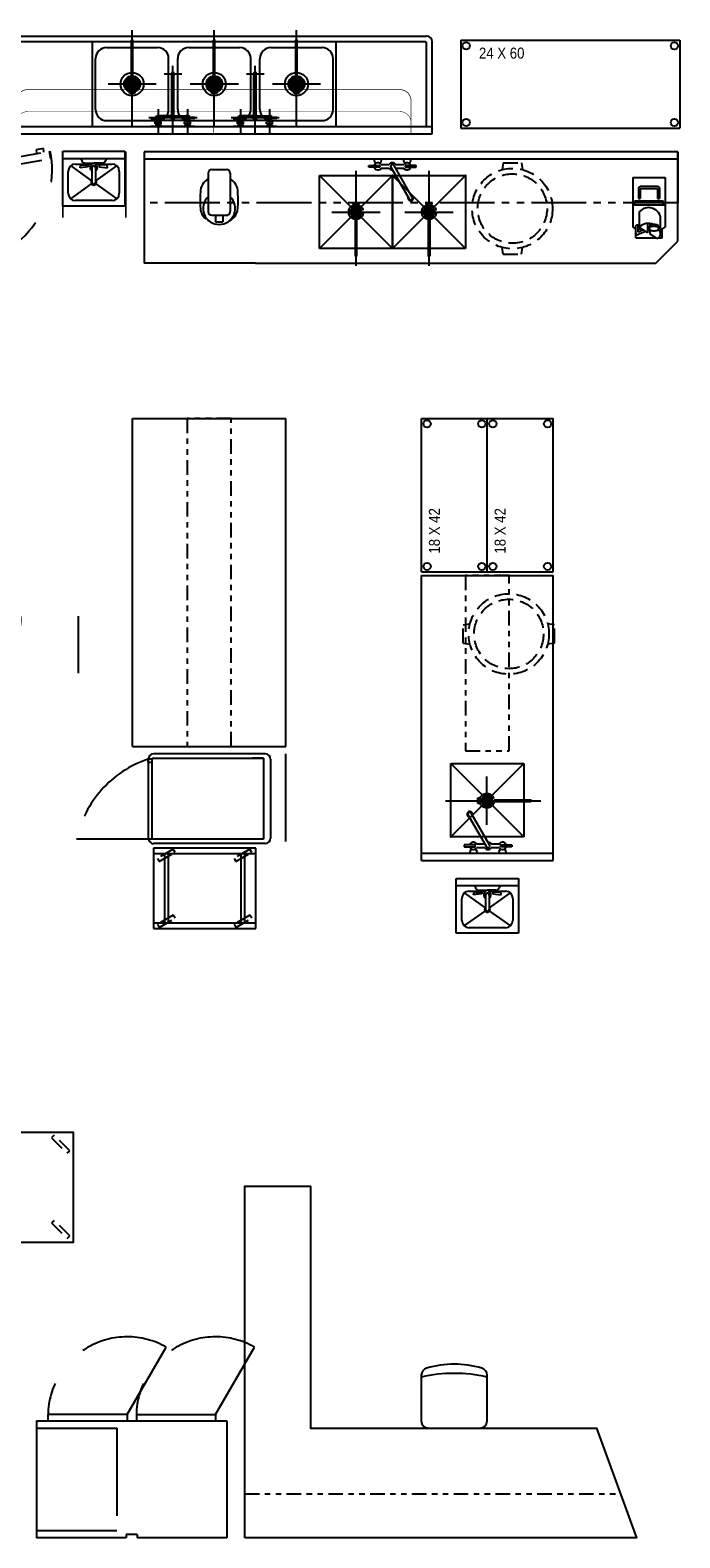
# Model space of a CAD drawing. Header units: inches. Extents: x -119 to 3951, y 0 to 4293.
# Tile 55 of 68: x 3518 to 3696, y 2847 to 3259. Entities that reach past the tile are written whole.
import ezdxf

# ---------------------------------------------------------------- set-up
doc = ezdxf.new("R2010")
doc.units = ezdxf.units.IN
doc.header["$LTSCALE"] = 48
doc.header["$MEASUREMENT"] = 0
for name, pattern in [('A1-DASH', [0.2383, 0.0833, -0.031, 0.031, -0.031, 0.031, -0.031]), ('A2-DASH', [0.5225, 0.3125, -0.042, 0.042, -0.042, 0.042, -0.042]), ('CENTER', [2, 1.25, -0.25, 0.25, -0.25]), ('DASHED', [0.75, 0.5, -0.25]), ('HIDDEN', [0.375, 0.25, -0.125]), ('L-DASH', [0.1249, 0.0833, -0.0416])]:
    doc.linetypes.add(name, pattern=pattern)
for name, color, linetype in [('200', 2, 'CONTINUOUS'), ('201', 2, 'HIDDEN'), ('204', 6, 'CONTINUOUS'), ('205', 1, 'CENTER'), ('206', 1, 'DASHED'), ('206-KCL-DS', 1, 'DASHED'), ('FS-CLRNC', 1, 'DASHED'), ('FS-CURB', 5, 'L-DASH'), ('FS-DSH03', 1, 'L-DASH'), ('FS-DSHA1', 4, 'A1-DASH'), ('FS-DSHA2', 4, 'A2-DASH'), ('FS-EQCTR', 4, 'CONTINUOUS'), ('FS-EQDTL', 8, 'CONTINUOUS'), ('FS-EQPMT', 2, 'CONTINUOUS'), ('FS-EQSTG', 3, 'CONTINUOUS')]:
    doc.layers.add(name, color=color, linetype=linetype)
doc.styles.add('TXT3', font='TXT', dxfattribs={"width": 0.9, "height": 3})

# ---------------------------------------------------------------- blocks, each defined once
blk = doc.blocks.new('AS0973P')
at = {"layer": '200'}
for p, q in [((1.5, -4.06), (23.06, -4.06)), ((0, -5.56), (0, -36.06)), ((24.56, -5.56), (24.56, -36.06)), ((1.5, -37.56), (23.06, -37.56))]:
    blk.add_line(p, q, dxfattribs=at)
for centre, start, end in [((1.5, -5.56), 90, 180), ((23.06, -5.56), 0, 90), ((1.5, -36.06), 180, 270), ((23.06, -36.06), 270, 0)]:
    blk.add_arc(centre, 1.5, start, end, dxfattribs=at)
at = {"layer": '204'}
for p, q in [((1.22, -36.12), (1.22, -6)), ((1.22, -6), (1.22, -9)), ((1.22, -6), (23.34, -6)), ((23.34, -6), (23.34, -36.62)), ((1.22, -36.62), (23.34, -36.62)), ((1.47, -36.56), (1.47, -37.69)), ((1.72, -36.62), (23.34, -36.62)), ((2.28, -37.69), (2.28, -36.62)), ((1.47, -37.69), (2.22, -37.69)), ((2.22, -37.69), (2.28, -37.69))]:
    blk.add_line(p, q, dxfattribs=at)
blk.add_arc((1.72, -36.12), 0.5, 180, 270, dxfattribs=at)
at = {"layer": '206'}
for p, q in [((0, 0), (24.56, 0)), ((23.34, -36.24), (23.34, -57.19))]:
    blk.add_line(p, q, dxfattribs=at)
blk.add_arc((29.56, -28.19), 29.65, 198.6729, 257.8976, dxfattribs=at)
blk = doc.blocks.new('e2d0106p')
at = {"layer": 'FS-DSH03'}
for p, q in [((-12.5, 2.5), (-10.63, 2.81)), ((-12.5, 2.5), (-12.5, -2.5)), ((12.5, 2.5), (10.63, 2.81)), ((12.5, 2.5), (12.5, -2.5)), ((-12.5, -2.5), (-10.63, -2.81)), ((12.5, -2.5), (10.63, -2.81))]:
    blk.add_line(p, q, dxfattribs=at)
for radius in [11, 9.5]:
    blk.add_circle((0, 0), radius, dxfattribs=at)
blk = doc.blocks.new('HC00282P')
at = {"layer": '200'}
for p, q in [((27.38, 0), (0, 0)), ((0, -33.5), (0, 0)), ((27.38, -33.5), (27.38, 0)), ((0, -33.5), (27.38, -33.5)), ((0.75, -35.5), (0.75, -33.5)), ((0.75, -35.5), (26.62, -35.5)), ((2.12, -35.5), (2.12, -36.8)), ((2.12, -36.8), (4.41, -36.8)), ((4.41, -36.8), (4.41, -35.57)), ((26.62, -35.5), (26.62, -33.5))]:
    blk.add_line(p, q, dxfattribs=at)
at = {"layer": '206'}
for p, q in [((26.62, -33.5), (24.65, -33.78)), ((24.65, -33.78), (29.22, -59.85)), ((26.62, -33.5), (31.2, -59.56)), ((31.68, -55.84), (30.69, -55.98)), ((31.96, -57.87), (31.68, -55.84)), ((29.22, -59.85), (31.2, -59.56)), ((31.01, -58), (31.96, -57.87))]:
    blk.add_line(p, q, dxfattribs=at)
blk.add_arc((26.21, -34.69), 25.55, 181.8195, 281.3572, dxfattribs=at)
blk = doc.blocks.new('sk-2020')
at = {"layer": 'FS-EQCTR'}
for p, q in [((-10, -20), (10, 0)), ((-10, 0), (10, -20)), ((-10, -20), (-10, 0)), ((-10, 0), (10, 0)), ((10, 0), (10, -20)), ((10, -20), (-10, -20))]:
    blk.add_line(p, q, dxfattribs=at)
blk.add_point((-10, 0), dxfattribs=at)
blk = doc.blocks.new('F-3253')
at = {"layer": 'FS-EQPMT'}
for p, q in [((-6.5, -2.25), (-6.5, -1.75)), ((-6.5, -1.75), (-3.5, -1.75)), ((-3.5, -2.25), (-6.5, -2.25)), ((-5, 0), (-5, -0.5)), ((-5, -0.5), (-4.55, -1.17)), ((-3.5, -1.75), (-3.5, -2.25)), ((-3.45, -1.17), (-3, -0.5)), ((-3.13, -1.5), (-0.87, -1.5)), ((-3.13, -2.5), (-0.87, -2.5)), ((-3, -0.5), (-3, 0)), ((-0.43, -2.25), (4.57, -10.91)), ((5.43, -10.41), (0.43, -1.75)), ((0.87, -1.5), (3.13, -1.5)), ((0.87, -2.5), (3.13, -2.5)), ((3, 0), (3, -0.5)), ((3, -0.5), (3.45, -1.17)), ((3.5, -1.75), (3.5, -2.25)), ((6.5, -1.75), (3.5, -1.75)), ((3.5, -2.25), (6.5, -2.25)), ((4.55, -1.17), (5, -0.5)), ((5, -0.5), (5, 0)), ((6.5, -2.25), (6.5, -1.75))]:
    blk.add_line(p, q, dxfattribs=at)
for centre, radius, start, end in [((-4, -2), 1, 30, 165.5225), ((-4, -2), 1, 194.4775, 330), ((0, -2), 1, 30, 150), ((0, -2), 1, 210, 270), ((0, -2), 0.5, 30, 210), ((4, -2), 1, 14.4775, 150), ((4, -2), 1, 210, 345.5225), ((5, -10.66), 0.75, 161.8103, 78.1897), ((5, -10.66), 0.5, 210, 30)]:
    blk.add_arc(centre, radius, start, end, dxfattribs=at)
blk = doc.blocks.new('E3A0101P')
at = {"layer": 'FS-EQPMT'}
for p, q in [((-2.005347, 0), (2.005347, 0)), ((-3.005328, -1.005345), (-3.005328, -11.529411)), ((3.010715, -1.005345), (3.010715, -11.529411)), ((-2.005347, -12.534758), (2.005347, -12.534758)), ((-0.999981, -12.534758), (-0.999981, -14.288769)), ((-0.999981, -14.288769), (1.005366, -14.288769)), ((1.005366, -12.534758), (1.005366, -14.288769))]:
    blk.add_line(p, q, dxfattribs=at)
for centre, radius, start, end in [((2.005347, -1.005345), 1.005367, 0, 90), ((-1.128334, -6.160429), 4.011652, 117.899185, 181.376724), ((-2.005347, -1.005345), 1.005345, 90, 180), ((1.128335, -6.160429), 4.006465, 358.629639, 62.039474), ((29.893037, -8.401069), 35.092331, 176.502975, 183.669724), ((0, -10.652409), 4.384534, 133.273285, 46.682129), ((-29.89302, -8.401069), 35.093292, 356.33667, 3.503619), ((-1.128334, -10.390372), 4.008231, 183.671982, 230.638611), ((-2.005347, -11.529411), 0.999981, 180, 270), ((2.005347, -11.529411), 1.005346, 270, 0), ((1.128335, -10.390372), 4.010571, 294.584473, 356.334473), ((-1.128334, -10.390372), 4.008854, 238.47702, 245.421982)]:
    blk.add_arc(centre, radius, start, end, dxfattribs=at)
blk = doc.blocks.new('chair')
at = {"layer": 'FS-EQSTG'}
blk.add_line((6.5, 0), (-7.5, 0), dxfattribs=at)
at = {"layer": 'FS-EQSTG', "color": 3}
for p, q in [((-9.5, -2), (-9.5, -14.53)), ((8.5, -14.53), (8.5, -2))]:
    blk.add_line(p, q, dxfattribs=at)
at = {"layer": 'FS-EQSTG'}
for centre, radius, start, end in [((-7.5, -2), 2, 90, 180), ((6.5, -2), 2, 360, 90), ((-0.5, 26), 41, 257.3196, 282.6804), ((-7.5, -14.53), 2, 180, 254.2259), ((-0.5, 10.25), 27.75, 254.2259, 285.7741), ((6.5, -14.53), 2, 285.7741, 360)]:
    blk.add_arc(centre, radius, start, end, dxfattribs=at)
blk = doc.blocks.new('sk-wmhs')
at = {"layer": 'FS-EQPMT'}
for p, q in [((-8.5, -15), (-8.5, 0)), ((-8.5, 0), (8.5, 0)), ((8.5, 0), (8.5, -15)), ((-8.5, -2), (8.5, -2)), ((-6.31, -3.99), (-0.61, -8.06)), ((-5, -3.5), (-2.25, -3.5)), ((-3.5, -2), (-3.25, -2.62)), ((-3.25, -3.75), (-1.5, -3.75)), ((-2.32, -3.25), (0, -3.25)), ((-2.25, -3.25), (-2.25, -3.75)), ((-1.75, -3.25), (-1.75, -3.75)), ((-1.75, -3.5), (-0.5, -3.5)), ((-1.5, -3.75), (-1.5, -4.25)), ((-0.5, -3.63), (-0.5, -3.25)), ((2.32, -3.25), (0, -3.25)), ((0.5, -3.63), (0.5, -3.25)), ((0.5, -3.5), (1.75, -3.5)), ((0.61, -8.06), (6.31, -3.99)), ((1.5, -3.75), (1.5, -4.25)), ((3.25, -3.75), (1.5, -3.75)), ((1.75, -3.25), (1.75, -3.75)), ((2.25, -3.25), (2.25, -3.75)), ((2.25, -3.5), (5, -3.5)), ((3.5, -2), (3.25, -2.62)), ((-7, -11.5), (-7, -5.5)), ((-3.75, -4.5), (-3.75, -4.25)), ((-1.5, -4.25), (-3.75, -4.5)), ((-0.5, -4.5), (-0.5, -8.5)), ((0.5, -4.5), (0.5, -8.5)), ((1.5, -4.25), (3.75, -4.5)), ((3.75, -4.5), (3.75, -4.25)), ((7, -5.5), (7, -11.5)), ((-6.31, -13.01), (-0.61, -8.94)), ((0.61, -8.94), (6.31, -13.01)), ((8.5, -15), (-8.5, -15)), ((5, -13.5), (-5, -13.5))]:
    blk.add_line(p, q, dxfattribs=at)
for centre, radius, start, end in [((-5, -5.5), 2, 90, 180), ((-3.25, -4.25), 0.5, 90, 180), ((-2.32, -2.25), 1, 201.8014, 270), ((0, -4.5), 1, 120, 240), ((0, -4.5), 0.5, 0, 180), ((0, -4.5), 1, 300, 60), ((2.32, -2.25), 1, 270, 338.1986), ((3.25, -4.25), 0.5, 0, 90), ((5, -5.5), 2, 0, 90), ((0, -8.5), 0.75, 131.8103, 48.1897), ((-5, -11.5), 2, 180, 270), ((0, -8.5), 0.5, 180, 0), ((5, -11.5), 2, 270, 0)]:
    blk.add_arc(centre, radius, start, end, dxfattribs=at)
blk = doc.blocks.new('FSA029P')
at = {"layer": '201'}
for p, q in [((-0.75, 2.52), (0.75, 2.52)), ((-0.75, 2.14), (-0.75, 2.52)), ((0.75, 2.14), (-0.75, 2.14)), ((-0.62, 2.14), (-0.62, 1.9)), ((0.62, 2.14), (0.62, 1.9)), ((0.75, 2.52), (0.75, 2.14)), ((-0.19, -1.99), (-0.19, -12)), ((0.19, -1.99), (0.19, -12))]:
    blk.add_line(p, q, dxfattribs=at)
blk.add_circle((0, 0), 2, dxfattribs=at)
blk.add_arc((0, -12), 0.188, 180, 0, dxfattribs=at)
at = {"layer": '204'}
for p, q in [((-6.59, 0), (6.59, 0)), ((-2, 0), (2, 0)), ((1.5, 0), (-1.5, 0)), ((1.41, 0.5), (-1.41, 0.5)), ((-1.37, -0.6), (-1.37, 0.6)), ((1.12, 1), (-1.12, 1)), ((-0.87, -1.22), (-0.87, 1.22)), ((-0.38, 2.14), (-0.38, 2.52)), ((-0.38, -1.45), (-0.38, 1.45)), ((0.13, -1.49), (0.13, 1.49)), ((0.38, 2.52), (0.38, 2.14)), ((0.62, -1.36), (0.62, 1.36)), ((1.13, -0.99), (1.13, 0.99)), ((1.41, -0.5), (-1.41, -0.5)), ((1.12, -1), (-1.12, -1))]:
    blk.add_line(p, q, dxfattribs=at)
blk.add_circle((0, 0), 1.5, dxfattribs=at)
at = {"layer": '205'}
blk.add_line((0, 11.31), (0, -14.76), dxfattribs=at)
blk = doc.blocks.new('HC00474P')
at = {"layer": '200'}
for p, q in [((0, 0), (0, -13.59)), ((0, 0), (8.81, 0)), ((8.81, 0), (8.81, -13.59)), ((0, -7.45), (8.81, -7.45)), ((1.81, -13.59), (1.81, -9.28)), ((7.6, -15.14), (7.6, -10.83)), ((0, -13.59), (0.78, -14.09)), ((0.78, -16.48), (0.78, -14.09)), ((0.84, -14.09), (0.78, -14.09)), ((0.78, -16.48), (6.24, -16.48)), ((0.84, -15.29), (0.84, -13.2)), ((3.58, -14.74), (1.43, -15.6)), ((1.48, -14.91), (1.48, -13.21)), ((2.57, -14.09), (1.48, -14.09)), ((2.94, -14.32), (1.48, -14.91)), ((4.09, -15.08), (1.81, -13.59)), ((4.09, -15.08), (4.09, -12.54)), ((4.46, -13.72), (4.09, -13.86)), ((4.7, -14.29), (4.09, -14.54)), ((4.46, -14), (4.46, -13.41)), ((4.46, -14), (4.46, -13.41)), ((4.72, -13.09), (4.72, -12.56)), ((4.72, -15.48), (4.72, -14.31)), ((6.57, -16.69), (4.72, -15.48)), ((7.06, -16.48), (8.03, -16.48)), ((7.13, -14), (7.13, -13.41)), ((8.03, -14.09), (7.6, -14.09)), ((8.03, -14.09), (8.81, -13.59)), ((8.03, -16.48), (8.03, -14.09))]:
    blk.add_line(p, q, dxfattribs=at)
for centre, radius, start, end in [((4.28, -11.64), 3.42, 13.6467, 136.4165), ((0.98, -13.2), 0.132, 147.2022, 180), ((1.22, -15.29), 0.375, 180, 304.9712), ((1.06, -13.26), 0.235, 122.7324, 147.2022), ((1.12, -13.35), 0.34, 104.9092, 122.7324), ((1.16, -13.49), 0.484, 90, 104.9092), ((1.16, -13.49), 0.484, 75.0908, 90), ((1.19, -13.35), 0.34, 57.2676, 75.0908), ((1.25, -13.26), 0.235, 32.7978, 57.2676), ((1.34, -13.22), 0.144, 6.0712, 38.9411), ((4.28, -15.95), 3.42, 65.6183, 136.4165), ((4.75, -13.46), 0.297, 134.7174, 171.6927), ((4.77, -13.95), 0.309, 138.2772, 180), ((4.77, -13.95), 0.309, 180, 221.7228), ((5.25, -13.88), 0.956, 114.9163, 138.2772), ((5.25, -14.38), 0.956, 114.9163, 138.2772), ((5.25, -13.51), 0.956, 221.7228, 245.0837), ((5.58, -14.58), 1.72, 100.8914, 114.9163), ((5.58, -15.07), 1.72, 100.8914, 114.9163), ((5.58, -12.82), 1.72, 245.0837, 259.1086), ((5.79, -15.69), 2.85, 90, 100.8914), ((5.79, -16.18), 2.85, 90, 100.8914), ((5.79, -11.71), 2.85, 259.1086, 270), ((5.79, -15.69), 2.85, 79.1086, 90), ((5.79, -16.18), 2.85, 79.1086, 90), ((5.79, -11.71), 2.85, 270, 280.8914), ((6, -14.58), 1.72, 65.0837, 79.1086), ((6, -15.07), 1.72, 65.0837, 79.1086), ((6, -12.82), 1.72, 280.8914, 294.9163), ((6.29, -15.38), 1.33, 282.094, 10.4862), ((6.33, -13.88), 0.956, 41.7228, 65.0837), ((6.33, -14.38), 0.956, 41.7228, 65.0837), ((6.33, -13.51), 0.956, 294.9163, 318.2772), ((6.83, -13.46), 0.297, 8.3073, 45.2826), ((6.81, -13.95), 0.309, 0, 41.7228), ((6.81, -13.95), 0.309, 318.2772, 0), ((4.28, -15.95), 3.42, 13.6467, 34.157), ((7.6, -15.14), 7.105427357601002e-15, 270, 89.221)]:
    blk.add_arc(centre, radius, start, end, dxfattribs=at)
at = {"layer": '204'}
for p, q in [((1.53, -2.84), (2.03, -2.34)), ((1.53, -2.84), (1.53, -5.72)), ((2.03, -2.34), (6.78, -2.34)), ((2.03, -2.98), (6.78, -2.98)), ((2.03, -2.98), (2.03, -5.72)), ((6.78, -2.34), (7.28, -2.84)), ((6.78, -2.98), (6.78, -5.72)), ((7.28, -2.84), (7.28, -5.72)), ((0.53, -6.4), (8.28, -6.4)), ((0.53, -7.45), (0.53, -6.4)), ((1.53, -5.72), (2.03, -5.72)), ((6.78, -5.72), (7.28, -5.72)), ((8.28, -7.45), (8.28, -6.4))]:
    blk.add_line(p, q, dxfattribs=at)
blk = doc.blocks.new('E6C0102P')
at = {"layer": 'FS-DSH03'}
for p, q in [((1.18, -1.08), (0.32, -1.58)), ((0.32, -1.58), (2.82, -5.92)), ((3.68, -5.42), (1.18, -1.08)), ((19.18, -1.08), (18.32, -1.58)), ((18.32, -1.58), (20.82, -5.92)), ((21.68, -5.42), (19.18, -1.08)), ((2.82, -5.92), (3.68, -5.42)), ((20.82, -5.92), (21.68, -5.42)), ((1.18, -22.08), (0.32, -22.58)), ((0.32, -22.58), (2.82, -26.92)), ((3.68, -26.42), (1.18, -22.08)), ((19.18, -22.08), (18.32, -22.58)), ((18.32, -22.58), (20.82, -26.92)), ((21.68, -26.42), (19.18, -22.08)), ((2.82, -26.92), (3.68, -26.42)), ((20.82, -26.92), (21.68, -26.42))]:
    blk.add_line(p, q, dxfattribs=at)
at = {"layer": 'FS-EQPMT'}
for p, q in [((0, 0), (0, -28)), ((22, 0), (0, 0)), ((1.5, -28), (1.5, 0)), ((20.5, 0), (20.5, -28)), ((22, -28), (22, 0)), ((20.5, -3), (1.5, -3)), ((20.5, -4), (1.5, -4)), ((1.5, -24), (20.5, -24)), ((0, -28), (22, -28)), ((1.5, -25), (20.5, -25))]:
    blk.add_line(p, q, dxfattribs=at)
blk = doc.blocks.new('FSA015P')
at = {"layer": '200'}
for p, q in [((-5.01, 0), (-2.99, 0)), ((-5.01, 0), (-4.68, -0.15)), ((-2.99, 0), (-3.32, -0.15)), ((2.99, 0), (3.32, -0.15)), ((5.01, 0), (2.99, 0)), ((5.01, 0), (4.68, -0.15)), ((-6, -2.49), (-6, -2.24)), ((-6, -2.24), (-4.29, -2.24)), ((-6, -2.49), (-4.29, -2.49)), ((-3.18, -0.78), (-4.82, -0.78)), ((-4.82, -0.78), (-4.82, -1.3)), ((-4.82, -1.3), (-3.18, -1.3)), ((-4.7, -0.52), (-4.7, -0.15)), ((-4, -1.65), (-4.63, -2.01)), ((-4.63, -2.01), (-4.63, -2.73)), ((-4.63, -2.73), (-4, -3.09)), ((-4.55, -0.78), (-4.55, -0.52)), ((-4.54, -1.3), (-4.54, -1.96)), ((-4, -3.09), (-3.38, -2.73)), ((3.82, -1.76), (-3.82, -1.76)), ((-0.31, -2.98), (-3.8, -2.98)), ((-3.47, -1.3), (-3.47, -1.76)), ((-3.45, -0.78), (-3.45, -0.52)), ((-3.3, -0.52), (-3.3, -0.15)), ((-3.18, -0.78), (-3.18, -1.3)), ((-0.31, -2.37), (-0.31, -14.37)), ((0.31, -2.37), (0.31, -14.37)), ((0.31, -2.98), (3.8, -2.98)), ((3.18, -0.78), (3.18, -1.3)), ((3.18, -0.78), (4.82, -0.78)), ((4.82, -1.3), (3.18, -1.3)), ((3.3, -0.52), (3.3, -0.15)), ((4, -3.09), (3.38, -2.73)), ((3.45, -0.78), (3.45, -0.52)), ((3.47, -1.3), (3.47, -1.76)), ((4, -1.65), (4.63, -2.01)), ((4.63, -2.73), (4, -3.09)), ((6, -2.24), (4.29, -2.24)), ((6, -2.49), (4.29, -2.49)), ((4.54, -1.3), (4.54, -1.96)), ((4.55, -0.78), (4.55, -0.52)), ((4.63, -2.01), (4.63, -2.73)), ((4.7, -0.52), (4.7, -0.15)), ((4.82, -0.78), (4.82, -1.3)), ((6, -2.49), (6, -2.24))]:
    blk.add_line(p, q, dxfattribs=at)
blk.add_arc((0, -14.37), 0.438, 135.5847, 44.4153, dxfattribs=at)
at = {"layer": '204'}
for p, q in [((-3.3, -0.15), (-4.7, -0.15)), ((-3.3, -0.52), (-4.7, -0.52)), ((-3.38, -2.01), (-4, -1.65)), ((-3.38, -2.73), (-3.38, -2.01)), ((3.3, -0.15), (4.7, -0.15)), ((3.3, -0.52), (4.7, -0.52)), ((3.38, -2.01), (4, -1.65)), ((3.38, -2.73), (3.38, -2.01))]:
    blk.add_line(p, q, dxfattribs=at)
for centre, start, end in [((-4, -2.37), 203.5782, 156.4218), ((0, -2.37), 0, 180), ((4, -2.37), 23.5782, 336.4218), ((0, -14.37), 180, 0)]:
    blk.add_arc(centre, 0.312, start, end, dxfattribs=at)
at = {"layer": '205'}
for p, q in [((-6, 0), (6, 0)), ((-4, -4.75), (-4, 2)), ((0, 2), (0, -16.62)), ((4, -4.75), (4, 2)), ((-6.62, -2.37), (6.55, -2.37)), ((3.63, -0.52), (3.63, -0.15)), ((4.37, -0.52), (4.37, -0.15)), ((-2.46, -14.37), (2.37, -14.37))]:
    blk.add_line(p, q, dxfattribs=at)
blk.add_lwpolyline([(0.31, -2.84), (0.59, -2.37), (0.29, -1.86), (-0.29, -1.86), (-0.59, -2.37), (-0.31, -2.84)], dxfattribs=at)
blk = doc.blocks.new('mob wt')
at = {"layer": 'FS-DSH03'}
for points in [[(1.43, 28.61), (5.68, 24.36), (6.38, 25.07), (2.14, 29.31)], [(54.03, 28.61), (58.27, 24.36), (58.98, 25.07), (54.74, 29.31)], [(1.43, 5.29), (5.68, 1.05), (6.38, 1.75), (2.14, 6)], [(54.03, 5.29), (58.27, 1.05), (58.98, 1.75), (54.74, 6)]]:
    blk.add_lwpolyline(points, close=True, dxfattribs=at)
at = {"layer": 'FS-EQCTR'}
blk.add_lwpolyline([(0, 30), (0, 0), (60, 0), (60, 30)], close=True, dxfattribs=at)
blk = doc.blocks.new('S2460')
at = {"layer": 'FS-EQPMT'}
for p, q in [((0, 0), (60, 0)), ((0, 0), (0, -24)), ((60, 0), (60, -24)), ((0, -24), (60, -24))]:
    blk.add_line(p, q, dxfattribs=at)
for centre in [(1.5, -1.5), (58.5, -1.5), (1.5, -22.5), (58.5, -22.5)]:
    blk.add_circle(centre, 1, dxfattribs=at)
at = {"layer": 'FS-EQPMT', "style": 'TXT3', "width": 0.9}
blk.add_text('24 X 60', height=3, dxfattribs=at).set_placement((5, -5))
blk = doc.blocks.new('S1842')
at = {"layer": 'FS-EQPMT'}
for p, q in [((0, 0), (0, -18)), ((0, 0), (42, 0)), ((42, 0), (42, -18)), ((0, -18), (42, -18))]:
    blk.add_line(p, q, dxfattribs=at)
for centre in [(1.5, -1.5), (40.5, -1.5), (1.5, -16.5), (40.5, -16.5)]:
    blk.add_circle(centre, 1, dxfattribs=at)
at = {"layer": 'FS-EQPMT', "style": 'TXT3', "width": 0.9}
blk.add_text('18 X 42', height=3, dxfattribs=at).set_placement((5, -5))
blk = doc.blocks.new('PTG0001P')
at = {"layer": 'FS-CLRNC'}
for p, q in [((0, 0), (27.5, 0)), ((0, -40), (0, 0)), ((27.5, -40), (27.5, 0)), ((21.45, -40), (21.45, -54.33)), ((21.56, -70), (5.94, -70))]:
    blk.add_line(p, q, dxfattribs=at)
blk.add_arc((21.22, -39.17), 15.16, 183.1306, 270.8768, dxfattribs=at)
at = {"layer": 'FS-EQDTL'}
for p, q in [((6.5, -6.5), (21, -6.5)), ((6.5, -10.57), (6.5, -6.5)), ((21, -10.57), (21, -6.5)), ((21.56, -11), (5.94, -11)), ((21.56, -12.05), (5.94, -12.05)), ((21.55, -11), (5.95, -11)), ((21.42, -11), (6.08, -11)), ((21, -10.57), (6.5, -10.57)), ((6.5, -35.38), (6.5, -12.11)), ((11.6, -12.08), (8.6, -12.08)), ((8.6, -12.95), (8.6, -12.08)), ((11.6, -12.95), (11.6, -12.08)), ((18.85, -12.08), (15.85, -12.08)), ((15.85, -12.95), (15.85, -12.08)), ((18.85, -12.95), (18.85, -12.08)), ((21, -35.38), (21, -12.11)), ((6.94, -13.45), (6.94, -24.45)), ((12.75, -12.95), (7.44, -12.95)), ((13.25, -24.45), (13.25, -13.45)), ((14.19, -24.45), (14.19, -13.45)), ((20, -12.95), (14.69, -12.95)), ((20.5, -24.45), (20.5, -13.45)), ((9.49, -24.21), (10.67, -24.21)), ((9.49, -24.21), (9.49, -33.47)), ((10.67, -24.21), (10.67, -33.47)), ((16.74, -24.21), (16.74, -33.47)), ((16.74, -24.21), (17.92, -24.21)), ((17.92, -24.21), (17.92, -33.47)), ((21, -27.44), (6.5, -27.44)), ((9.49, -24.95), (7.44, -24.95)), ((10.67, -26.09), (9.49, -26.09)), ((12.75, -24.95), (10.67, -24.95)), ((16.74, -24.95), (14.69, -24.95)), ((17.92, -26.09), (16.74, -26.09)), ((20, -24.95), (17.92, -24.95)), ((21.56, -35.38), (5.94, -35.38)), ((9.27, -35.14), (9.49, -33.47)), ((10.67, -33.24), (9.49, -33.24)), ((10.89, -35.14), (10.67, -33.47)), ((16.52, -35.14), (16.74, -33.47)), ((17.92, -33.24), (16.74, -33.24)), ((18.14, -35.14), (17.92, -33.47))]:
    blk.add_line(p, q, dxfattribs=at)
for centre, radius, start, end in [((7.44, -13.45), 0.5, 90, 180), ((12.75, -13.45), 0.5, 0, 90), ((14.69, -13.45), 0.5, 90, 180), ((20, -13.45), 0.5, 0, 90), ((7.44, -24.45), 0.5, 180, 270), ((12.75, -24.45), 0.5, 270, 0), ((14.69, -24.45), 0.5, 180, 270), ((20, -24.45), 0.5, 270, 0), ((10.08, -35.14), 0.812, 180, 0), ((17.33, -35.14), 0.812, 180, 0)]:
    blk.add_arc(centre, radius, start, end, dxfattribs=at)
at = {"layer": 'FS-EQPMT'}
for p, q in [((5.94, -6), (21.56, -6)), ((5.94, -40), (5.94, -6)), ((21.56, -40), (21.56, -6)), ((21.56, -40), (5.94, -40))]:
    blk.add_line(p, q, dxfattribs=at)

msp = doc.modelspace()

# ---------------------------------------------------------------- linework, layer by layer
at = {"layer": '200'}
for p, q in [((3509.19, 3257.43), (3626.19, 3257.43)), ((3509.56, 3255.93), (3625.81, 3255.93)), ((3534.69, 3232.68), (3534.69, 3255.93)), ((3601.44, 3232.68), (3601.44, 3255.93)), ((3626.19, 3232.68), (3626.19, 3255.56)), ((3627.69, 3230.68), (3627.69, 3255.93)), ((3535.56, 3237.31), (3535.56, 3251.31)), ((3538.56, 3254.31), (3552.56, 3254.31)), ((3555.56, 3237.31), (3555.56, 3251.31)), ((3558.06, 3237.31), (3558.06, 3251.31)), ((3561.06, 3254.31), (3575.06, 3254.31)), ((3578.06, 3237.31), (3578.06, 3251.31)), ((3580.56, 3237.31), (3580.56, 3251.31)), ((3583.56, 3254.31), (3597.56, 3254.31)), ((3600.56, 3237.31), (3600.56, 3251.31)), ((3507.69, 3232.68), (3627.69, 3232.68)), ((3507.69, 3230.68), (3627.69, 3230.68)), ((3538.56, 3234.31), (3552.56, 3234.31)), ((3561.06, 3234.31), (3575.06, 3234.31)), ((3583.56, 3234.31), (3597.56, 3234.31)), ((3544.22, 2880.24), (3522.53, 2880.24)), ((3522.53, 2880.24), (3522.53, 2878.52)), ((3544.22, 2880.24), (3544.22, 2878.52)), ((3546.72, 2880.24), (3546.72, 2878.52)), ((3546.72, 2880.24), (3568.41, 2880.24)), ((3568.41, 2880.24), (3568.41, 2878.52)), ((3519.41, 2878.52), (3519.41, 2846.52)), ((3519.41, 2878.52), (3571.53, 2878.52)), ((3571.53, 2878.52), (3571.53, 2846.52)), ((3543.97, 2847.39), (3543.97, 2846.52)), ((3546.97, 2847.39), (3543.97, 2847.39)), ((3546.97, 2847.39), (3546.97, 2846.52)), ((3543.97, 2846.52), (3519.41, 2846.52)), ((3571.53, 2846.52), (3546.97, 2846.52))]:
    msp.add_line(p, q, dxfattribs=at)
for centre, radius in [((3545.56, 3244.31), 3.16), ((3568.06, 3244.31), 3.16), ((3590.56, 3244.31), 3.16), ((3545.56, 3244.31), 2.22), ((3545.56, 3244.31), 1.81), ((3568.06, 3244.31), 2.22), ((3568.06, 3244.31), 1.81), ((3590.56, 3244.31), 2.22), ((3590.56, 3244.31), 1.81)]:
    msp.add_circle(centre, radius, dxfattribs=at)
for centre, radius, start, end in [((3625.81, 3255.56), 0.375, 0, 90), ((3626.19, 3255.93), 1.5, 0, 90), ((3538.56, 3251.31), 3, 90, 180), ((3552.56, 3251.31), 3, 0, 90), ((3561.06, 3251.31), 3, 90, 180), ((3575.06, 3251.31), 3, 0, 90), ((3583.56, 3251.31), 3, 90, 180), ((3597.56, 3251.31), 3, 0, 90), ((3538.56, 3237.31), 3, 180, 270), ((3552.56, 3237.31), 3, 270, 0), ((3561.06, 3237.31), 3, 180, 270), ((3575.06, 3237.31), 3, 270, 0), ((3583.56, 3237.31), 3, 180, 270), ((3597.56, 3237.31), 3, 270, 0)]:
    msp.add_arc(centre, radius, start, end, dxfattribs=at)
at = {"layer": '206'}
for p, q in [((3519.41, 2876.52), (3541.41, 2876.52)), ((3541.41, 2876.52), (3541.41, 2848.52)), ((3519.41, 2848.52), (3541.41, 2848.52))]:
    msp.add_line(p, q, dxfattribs=at)
at = {"layer": '206-KCL-DS'}
for p, q in [((3544.22, 2880.24), (3554.89, 2898.71)), ((3568.41, 2880.24), (3579.08, 2898.71))]:
    msp.add_line(p, q, dxfattribs=at)
for centre in [(3544.22, 2879.83), (3568.41, 2879.83)]:
    msp.add_arc(centre, 21.69, 60.5366, 178.9267, dxfattribs=at)
at = {"layer": 'FS-DSHA1'}
for p, q in [((3560.66, 3152.83), (3560.66, 3063.05)), ((3572.66, 3152.83), (3560.66, 3152.83)), ((3572.66, 3063.05), (3572.66, 3152.83)), ((3636.81, 3109.83), (3636.81, 3061.86)), ((3648.81, 3109.83), (3636.81, 3109.83)), ((3648.81, 3061.86), (3648.81, 3109.83)), ((3560.66, 3063.05), (3572.66, 3063.05)), ((3636.81, 3061.86), (3648.81, 3061.86)), ((3576.41, 2858.52), (3679.26, 2858.52))]:
    msp.add_line(p, q, dxfattribs=at)
for points, const_width in [([(3621.91, 3230.78), (3621.91, 3239.78, 0.414214), (3618.91, 3242.78), (3516.91, 3242.78, 0.414214), (3513.91, 3239.78), (3513.91, 3230.78, 0.276142)], 0.188), ([(3567.91, 3242.78), (3567.91, 3230.78, 0.35504)], 0.188), ([(3621.91, 3233.78, 0.414214), (3618.91, 3236.78), (3516.91, 3236.78, 0.414214), (3513.91, 3233.78, 0.276142)], 0.125)]:
    msp.add_lwpolyline(points, format="xyb", dxfattribs=dict(at, const_width=const_width))
at = {"layer": 'FS-DSHA1', "const_width": 0.188}
for points in [[(3569.78, 3230.78), (3567.91, 3230.78)], [(3621.91, 3230.78), (3620.03, 3230.78)]]:
    msp.add_lwpolyline(points, dxfattribs=at)
at = {"layer": 'FS-DSHA2'}
for p, q in [((3694.96, 3225.8), (3694.96, 3211.8)), ((3694.96, 3211.8), (3548.84, 3211.8))]:
    msp.add_line(p, q, dxfattribs=at)
at = {"layer": 'FS-EQCTR'}
for p, q in [((3595.76, 3230.58), (3595.76, 3230.68)), ((3548.84, 3225.8), (3548.84, 3195.3)), ((3694.96, 3225.8), (3548.84, 3225.8)), ((3548.84, 3225.3), (3548.84, 3195.3)), ((3694.96, 3223.8), (3548.84, 3223.8)), ((3694.96, 3201.3), (3694.96, 3225.8)), ((3688.96, 3195.3), (3694.96, 3201.3)), ((3579.34, 3195.3), (3548.84, 3195.3)), ((3579.34, 3195.3), (3579.34, 3195.3)), ((3579.34, 3195.3), (3688.96, 3195.3)), ((3545.66, 3063.05), (3545.66, 3152.83)), ((3545.66, 3152.83), (3587.66, 3152.83)), ((3587.66, 3063.05), (3587.66, 3152.83)), ((3624.81, 3031.86), (3624.81, 3109.83)), ((3624.81, 3109.83), (3660.81, 3109.83)), ((3660.81, 3031.86), (3660.81, 3109.83)), ((3545.66, 3063.05), (3587.66, 3063.05)), ((3624.81, 3033.86), (3660.81, 3033.86)), ((3624.81, 3031.86), (3660.81, 3031.86))]:
    msp.add_line(p, q, dxfattribs=at)
at = {"layer": 'FS-EQPMT', "const_width": 0.5}
for points in [[(3526.61, 3225.8), (3526.61, 3207.8)], [(3543.84, 3225.8), (3543.84, 3207.8)]]:
    msp.add_lwpolyline(points, dxfattribs=at)
at = {"layer": 'FS-EQPMT'}
msp.add_lwpolyline([(3576.41, 2846.52), (3576.41, 2942.73), (3594.41, 2942.73), (3594.41, 2876.52), (3672.71, 2876.52), (3683.63, 2846.52)], close=True, dxfattribs=at)

# ---------------------------------------------------------------- block references
at = {"layer": 'FS-CURB', "rotation": 180}
for p in [(3556.71, 3232.68), (3579.21, 3232.68)]:
    msp.add_blockref('FSA015P', p, dxfattribs=at)
at = {"layer": 'FS-DSHA1', "rotation": 180}
for p in [(3545.56, 3244.31), (3568.06, 3244.31), (3590.56, 3244.31)]:
    msp.add_blockref('FSA029P', p, dxfattribs=at)
at = {"layer": 'FS-EQCTR'}
for name, p, rotation in [('HC00282P', (3463.42, 3194.68), 90), ('sk-2020', (3616.84, 3209.3), 270.0000000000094), ('sk-2020', (3636.84, 3209.3), 270.0000000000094), ('PTG0001P', (3460.81, 3077.15, 65.5), 90), ('AS0973P', (3587.54, 3061.05), 270), ('sk-2020', (3632.82, 3048.36), 89.99999967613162)]:
    msp.add_blockref(name, p, dxfattribs=dict(at, rotation=rotation))
at = {"layer": 'FS-EQPMT'}
for name, p in [('S2460', (3635.52, 3256.29)), ('sk-wmhs', (3642.81, 3026.98)), ('mob wt', (3469.5, 2927.39))]:
    msp.add_blockref(name, p, dxfattribs=at)
for name, p, rotation in [('sk-wmhs', (3535.06, 3225.93), 9.43245481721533e-12), ('F-3253', (3616.84, 3223.8), 9.43245481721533e-12), ('e2d0106p', (3649.66, 3210.24), 90.00000000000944), ('E3A0101P', (3569.38, 3220.94), 9.43245481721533e-12), ('FSA029P', (3606.84, 3209.3), 9.43245481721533e-12), ('FSA029P', (3626.84, 3209.3), 9.43245481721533e-12), ('HC00474P', (3682.65, 3218.72), 9.43245481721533e-12), ('S1842', (3624.81, 3110.83), 90), ('S1842', (3642.81, 3110.83), 90), ('e2d0106p', (3648.69, 3093.84), 179.9999996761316), ('FSA029P', (3642.69, 3048.23), 89.99999967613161), ('F-3253', (3642.99, 3033.86), 179.9999996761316), ('E6C0102P', (3551.4, 3013.24), 90), ('chair', (3633.24, 2876.52), 180.0000000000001)]:
    msp.add_blockref(name, p, dxfattribs=dict(at, rotation=rotation))

doc.saveas('drawing.dxf')
